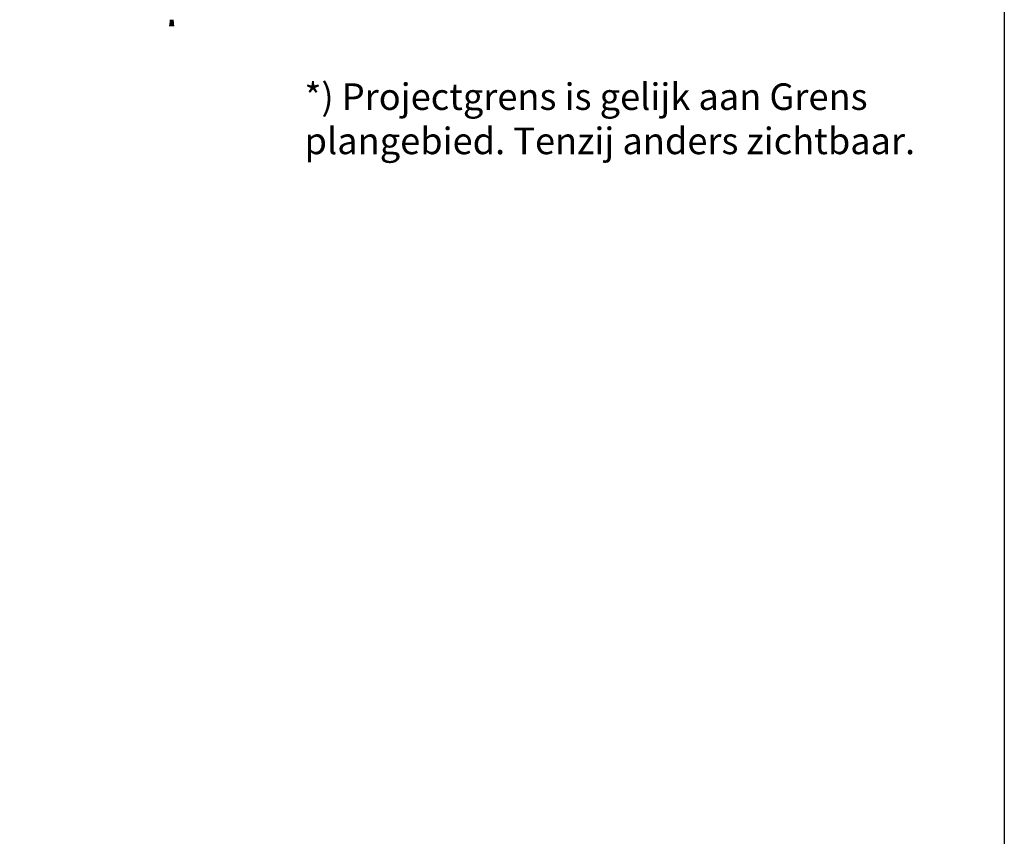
# Model space of a CAD drawing. Header units: metres. Extents: x 197883 to 206898, y 361907 to 364395.
# Tile 88 of 256: x 202028 to 202121, y 362551 to 362628. Entities that reach past the tile are written whole.
import ezdxf

# ---------------------------------------------------------------- set-up
doc = ezdxf.new("R2010")
doc.units = ezdxf.units.M
doc.layers.add('N-PV-GR-BOOM-SD', color=7, linetype='Continuous', lineweight=25, true_color=0xd6cca6)
doc.layers.add('X-XX-AL-REFERENTIE-GD', color=7, linetype='Continuous', lineweight=25)
doc.layers.add('X-XX-AL-T25-1000', color=7, linetype='Continuous', lineweight=25)
doc.styles.add('NLCS-ISO-M1000-T25', font='NLCS-ISO.ttf', dxfattribs={"height": 2.5})

# ---------------------------------------------------------------- blocks, each defined once
blk = doc.blocks.new('N-PV-GR-BOOM-01')
blk.add_line((0.46, 0), (-0.46, 0))
blk.add_solid([(0.37, 1.14), (-0.37, 1.16), (0.46, 0), (-0.46, 0)])

msp = doc.modelspace()

# ---------------------------------------------------------------- linework, layer by layer
at = {"layer": 'X-XX-AL-REFERENTIE-GD'}
msp.add_lwpolyline([(201935.634, 363035.311), (202121.04, 363035.311), (202121.04, 362389.113), (201935.634, 362389.113)], close=True, dxfattribs=at)

# ---------------------------------------------------------------- block references
at = {"layer": 'N-PV-GR-BOOM-SD', "xscale": 0.5, "yscale": 0.5, "zscale": 0.384}
msp.add_blockref('N-PV-GR-BOOM-01', (202042.652, 362627.478), dxfattribs=at)

# ---------------------------------------------------------------- texts
at = {"layer": 'X-XX-AL-T25-1000', "insert": (202055.152, 362618.722), "char_height": 2.5, "attachment_point": 4, "style": 'NLCS-ISO-M1000-T25'}
msp.add_mtext_dynamic_manual_height_columns('*) Projectgrens is gelijk aan Grens plangebied. Tenzij anders zichtbaar.', width=64.29508, gutter_width=12.5, heights=[0], dxfattribs=at)

doc.saveas('drawing.dxf')
